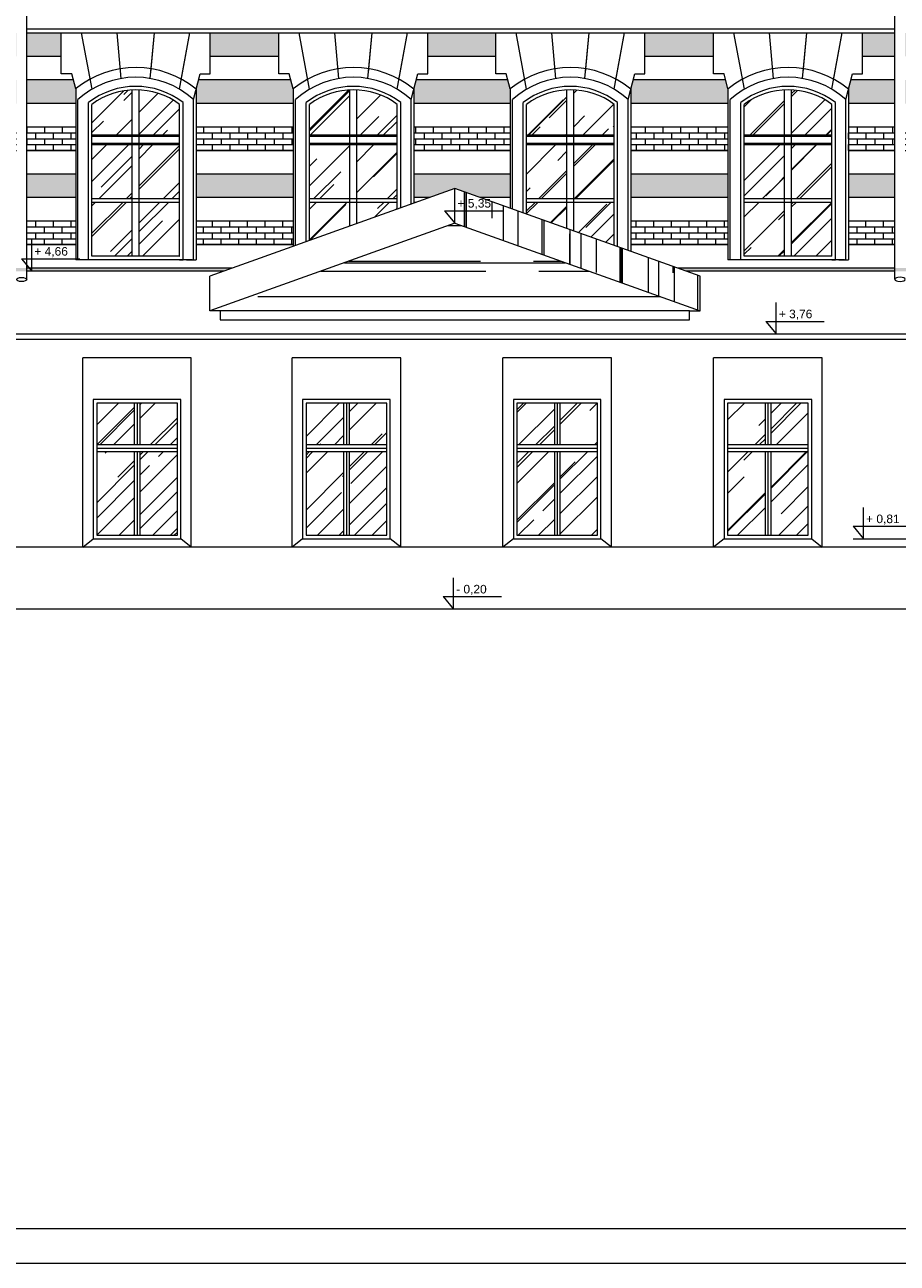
# Model space of a CAD drawing. Header units: millimetres. Extents: x -5254 to 173417, y -28809 to -6400.
# Tile 148 of 256: x 119947 to 121202, y -20844 to -19064. Entities that reach past the tile are written whole.
import ezdxf

# ---------------------------------------------------------------- set-up
doc = ezdxf.new("R2010")
doc.units = ezdxf.units.MM
for name, color, linetype, lineweight in [('me_cegła', 7, 'Continuous', 5), ('me_cienka', 7, 'Continuous', 15), ('me_cienkie', 7, 'Continuous', 9), ('me_drewno', 7, 'Continuous', 15), ('me_koty', 7, 'Continuous', 13), ('me_szyby', 7, 'Continuous', 13), ('me_tabela', 7, 'Continuous', 20), ('me_ściany', 7, 'Continuous', 20)]:
    doc.layers.add(name, color=color, linetype=linetype, lineweight=lineweight)
doc.styles.add('TABELKA', font='arial.ttf')

# ---------------------------------------------------------------- blocks, each defined once
blk = doc.blocks.new('KOTA')
at = {"color": 0}
for p, q in [((0, 0), (0, 50)), ((-16.6, 20), (76.8, 20)), ((-16.6, 20), (0, 0))]:
    blk.add_line(p, q, dxfattribs=at)
at = {"color": 0, "style": 'TABELKA', "flags": 4}
blk.add_attdef('POZIOM', (1.4, 25), '', height=13.7, rotation=360, dxfattribs=at)

msp = doc.modelspace()

# ---------------------------------------------------------------- hatches: boundary and pattern name
at = {"layer": 'me_cegła'}
h = msp.add_hatch(dxfattribs=at)
h.set_pattern_fill('AR-BRSTD', color=256, scale=0.125)
h.set_pattern_definition([(0, (122382.232, -19109.76), (0, 8.467725), []), (90, (122382.232, -19109.76), (-12.7, 8.467725), [8.467725, -8.467725])])
h.paths.add_polyline_path([(122484.2, -19076.96), (122382.23, -19076.88), (122382.23, -19109.76), (122484.2, -19109.76)])
h.paths.add_polyline_path([(122168.11, -19076.71), (121991.23, -19076.57), (121991.23, -19109.76), (122168.11, -19109.76)])
h.paths.add_polyline_path([(121777.11, -19076.4), (121601.23, -19076.26), (121601.23, -19109.76), (121777.11, -19109.76)])
h.paths.add_polyline_path([(121387.11, -19076.1), (121215.2, -19075.96), (121215.2, -19109.76), (121387.11, -19109.76)])
h.paths.add_polyline_path([(120937.61, -19075.96), (120838.73, -19075.96), (120838.73, -19109.76), (120937.61, -19109.76)])
h.paths.add_polyline_path([(120624.61, -19075.96), (120526.73, -19075.96), (120526.73, -19109.76), (120624.61, -19109.76)])
h.paths.add_polyline_path([(120312.61, -19075.96), (120213.78, -19075.96), (120213.78, -19109.76), (120312.61, -19109.76)])
h.paths.add_polyline_path([(119935.2, -19109.76), (119935.2, -19075.96), (119933.2, -19075.96), (119933.2, -19109.76)])
h.paths.add_polyline_path([(119950.2, -19075.96), (119950.2, -19109.76), (119999.66, -19109.76), (119999.66, -19075.96)])
h.paths.add_polyline_path([(121213.2, -19075.96), (121213.2, -19109.76), (121215.2, -19109.76), (121215.2, -19075.96)])
h.paths.add_polyline_path([(121198.2, -19109.76), (121198.2, -19075.96), (121151.73, -19075.96), (121151.73, -19109.76)])
h = msp.add_hatch(dxfattribs=at)
h.set_pattern_fill('AR-BRSTD', color=256, scale=0.125)
h.set_pattern_definition([(0, (118702.196, -19177.36), (0, 8.467725), []), (90, (118702.196, -19177.36), (-12.7, 8.467725), [8.467725, -8.467725])])
h.paths.add_polyline_path([(118814.2, -19177.36), (118814.2, -19143.56), (118702.2, -19143.56), (118702.2, -19153.51), (118758.2, -19153.51), (118758.2, -19156.51), (118702.2, -19156.51), (118702.2, -19177.36)])
h.paths.add_polyline_path([(118959.89, -19177.36), (118959.89, -19152.21), (118957.57, -19143.56), (118829.2, -19143.56), (118829.2, -19177.36)])
h.paths.add_polyline_path([(119193.3, -19177.36), (119193.3, -19143.56), (119135.68, -19143.56), (119133.23, -19152.71), (119133.23, -19177.36)])
h.paths.add_polyline_path([(119228.3, -19177.36), (119264.91, -19177.36), (119264.91, -19152.21), (119262.59, -19143.56), (119228.3, -19143.56)])
h.paths.add_polyline_path([(119572.89, -19177.36), (119572.89, -19152.21), (119570.57, -19143.56), (119440.7, -19143.56), (119438.25, -19152.71), (119438.25, -19177.36)])
h.paths.add_polyline_path([(119748.68, -19143.56), (119746.23, -19152.71), (119746.23, -19177.36), (119933.2, -19177.36), (119933.2, -19143.56)])
h.paths.add_polyline_path([(120197.26, -19143.56), (120193.74, -19156.71), (120193.74, -19177.36), (120333.35, -19177.36), (120333.35, -19156.21), (120329.96, -19143.56)])
h.paths.add_polyline_path([(120510.22, -19143.56), (120506.69, -19156.71), (120506.69, -19177.36), (120645.35, -19177.36), (120645.35, -19156.21), (120641.96, -19143.56)])
h.paths.add_polyline_path([(120822.22, -19143.56), (120818.69, -19156.71), (120818.69, -19177.36), (120958.35, -19177.36), (120958.35, -19156.21), (120954.96, -19143.56)])
h.paths.add_polyline_path([(121407.85, -19177.36), (121407.85, -19162.21), (121402.85, -19143.56), (121215.2, -19143.56), (121215.2, -19177.36)])
h.paths.add_polyline_path([(121797.85, -19177.36), (121797.85, -19160.21), (121793.39, -19143.56), (121586.32, -19143.56), (121581.19, -19162.71), (121581.19, -19177.36)])
h.paths.add_polyline_path([(122188.85, -19177.36), (122188.85, -19160.21), (122184.39, -19143.56), (121975.79, -19143.56), (121971.19, -19160.71), (121971.19, -19177.36)])
h.paths.add_polyline_path([(122484.2, -19177.36), (122484.2, -19143.56), (122366.79, -19143.56), (122362.19, -19160.71), (122362.19, -19177.36)])
h.paths.add_polyline_path([(119935.2, -19177.36), (119935.2, -19143.56), (119933.2, -19143.56), (119933.2, -19177.36)])
h.paths.add_polyline_path([(119950.2, -19143.56), (119950.2, -19177.36), (120020.4, -19177.36), (120020.4, -19156.21), (120017, -19143.56)])
h.paths.add_polyline_path([(121213.2, -19143.56), (121213.2, -19177.36), (121215.2, -19177.36), (121215.2, -19143.56)])
h.paths.add_polyline_path([(121198.2, -19177.36), (121198.2, -19143.56), (121135.22, -19143.56), (121131.69, -19156.71), (121131.69, -19177.36)])
h = msp.add_hatch(dxfattribs=at)
h.set_pattern_fill('AR-BRSTD', color=256, scale=0.125)
h.set_pattern_definition([(0, (121131.694, -19244.96), (0, 8.467725), []), (90, (121131.694, -19244.96), (-12.7, 8.46772), [8.46772, -8.46772])])
h.paths.add_polyline_path([(120818.69, -19211.16), (120818.69, -19244.96), (120958.35, -19244.96), (120958.35, -19211.16)])
h.paths.add_polyline_path([(120506.69, -19211.16), (120506.69, -19244.96), (120645.35, -19244.96), (120645.35, -19211.16)])
h.paths.add_polyline_path([(120333.35, -19244.96), (120333.35, -19211.16), (120193.74, -19211.16), (120193.74, -19244.96)])
h.paths.add_polyline_path([(119935.2, -19244.96), (119935.2, -19211.16), (119933.2, -19211.16), (119933.2, -19244.96)])
h.paths.add_polyline_path([(119950.2, -19211.16), (119950.2, -19244.96), (120020.4, -19244.96), (120020.4, -19211.16)])
h.paths.add_polyline_path([(121213.2, -19211.16), (121213.2, -19244.96), (121215.2, -19244.96), (121215.2, -19211.16)])
h.paths.add_polyline_path([(121198.2, -19244.96), (121198.2, -19211.16), (121131.69, -19211.16), (121131.69, -19244.96)])
h = msp.add_hatch(dxfattribs=at)
h.set_pattern_fill('AR-BRSTD', color=256, scale=0.125)
h.set_pattern_definition([(0, (121215.196, -19312.56), (0, 8.467725), []), (90, (121215.196, -19312.56), (-12.7, 8.467725), [8.467725, -8.467725])])
h.paths.add_polyline_path([(121407.85, -19312.56), (121407.85, -19278.76), (121215.2, -19278.76), (121215.2, -19312.56)])
h.paths.add_polyline_path([(121581.19, -19278.76), (121581.19, -19312.56), (121797.85, -19312.56), (121797.85, -19278.76)])
h.paths.add_polyline_path([(122188.85, -19312.56), (122188.85, -19278.76), (121971.19, -19278.76), (121971.19, -19312.56)])
h.paths.add_polyline_path([(122484.2, -19312.56), (122484.2, -19278.76), (122362.19, -19278.76), (122362.19, -19312.56)])
h.paths.add_polyline_path([(121131.69, -19278.76), (121131.69, -19312.56), (121198.2, -19312.56), (121198.2, -19278.76)])
h.paths.add_polyline_path([(120958.35, -19312.56), (120958.35, -19278.76), (120818.69, -19278.76), (120818.69, -19312.56)])
h.paths.add_polyline_path([(120506.69, -19278.76), (120506.69, -19312.56), (120529.05, -19312.56), (120565.7, -19299.46), (120602.35, -19312.56), (120645.35, -19312.56), (120645.35, -19278.76)])
h.paths.add_polyline_path([(120333.35, -19312.56), (120333.35, -19278.76), (120193.74, -19278.76), (120193.74, -19312.56)])
h.paths.add_polyline_path([(120020.4, -19312.56), (120020.4, -19278.76), (119950.2, -19278.76), (119950.2, -19312.56)])
h.paths.add_polyline_path([(119933.2, -19312.56), (119933.2, -19278.76), (119746.23, -19278.76), (119746.23, -19312.56)])
h.paths.add_polyline_path([(119438.25, -19278.76), (119438.25, -19312.56), (119572.89, -19312.56), (119572.89, -19278.76)])
h.paths.add_polyline_path([(119264.91, -19312.56), (119264.91, -19278.76), (119228.3, -19278.76), (119228.3, -19312.56)])
h.paths.add_polyline_path([(119133.23, -19278.76), (119133.23, -19312.56), (119193.3, -19312.56), (119193.3, -19278.76)])
h.paths.add_polyline_path([(118959.89, -19312.56), (118959.89, -19278.76), (118829.2, -19278.76), (118829.2, -19312.56)])
h = msp.add_hatch(dxfattribs=at)
h.set_pattern_fill('AR-BRSTD', color=256, scale=0.125)
h.set_pattern_definition([(0, (119950.196, -19380.16), (0, 8.467725), []), (90, (119950.196, -19380.16), (-12.7, 8.46772), [8.46772, -8.46772])])
h.paths.add_polyline_path([(119950.2, -19346.36), (119950.2, -19380.16), (120020.4, -19380.16), (120020.4, -19346.36)])
h.paths.add_polyline_path([(120333.35, -19380.16), (120333.35, -19346.36), (120193.74, -19346.36), (120193.74, -19380.16)])
h.paths.add_polyline_path([(120958.35, -19380.16), (120958.35, -19346.36), (120818.69, -19346.36), (120818.69, -19380.16)])
h.paths.add_polyline_path([(121198.2, -19380.16), (121198.2, -19346.36), (121131.69, -19346.36), (121131.69, -19380.16)])
h = msp.add_hatch(dxfattribs=at)
h.set_pattern_fill('AR-BRSTD', color=256, scale=0.125)
h.set_pattern_definition([(0, (124207.696, -19447.76), (0, 8.467725), []), (90, (124207.696, -19447.76), (-12.7, 8.467725), [8.467725, -8.467725])])
h.paths.add_polyline_path([(124942.2, -19447.76), (124942.2, -19413.96), (124207.7, -19413.96), (124207.7, -19447.76)])
h.paths.add_polyline_path([(124181.7, -19447.76), (124196.7, -19447.76), (124196.7, -19413.96), (124181.7, -19413.96)])
h.paths.add_polyline_path([(122484.2, -19447.76), (122484.2, -19413.96), (121215.2, -19413.96), (121215.2, -19447.76)])
h.paths.add_polyline_path([(121215.2, -19418.46), (121215.2, -19413.96), (120886.02, -19413.96), (120898.61, -19418.46)])
h.paths.add_polyline_path([(120232.78, -19418.46), (120245.37, -19413.96), (119933.2, -19413.96), (119933.2, -19418.46)])
h.paths.add_polyline_path([(119933.2, -19450.96), (119933.2, -19413.96), (119228.3, -19413.96), (119228.3, -19450.96)])
h.paths.add_polyline_path([(119193.3, -19450.96), (119193.3, -19413.96), (118829.2, -19413.96), (118829.2, -19450.96)])
h.paths.add_polyline_path([(118814.2, -19450.96), (118814.2, -19413.96), (118702.2, -19413.96), (118702.2, -19447.96), (118758.2, -19447.96), (118758.2, -19450.96)])
at = {"layer": 'me_szyby'}
h = msp.add_hatch(dxfattribs=at)
h.set_pattern_fill('AR-RROOF', color=256, scale=2.2, angle=45)
h.set_pattern_definition([(45, (107737.9, -29777.74), (47.41575, 126.442), [838.2, -111.76, 279.4, -55.88]), (45, (107770.7, -29705.43), (-92.0656, 13.03933), [167.64, -18.4404, 335.28, -41.91]), (45, (107724.07, -29724.396), (178.994465, 231.942055), [447.04, -78.232, 223.52, -55.88])])
h.paths.add_polyline_path([(120111.74, -19270.25), (120111.74, -19236.96), (120169.74, -19236.96), (120169.74, -19314.46), (120111.74, -19314.46)])
h.paths.add_polyline_path([(120169.74, -19178.59), (120169.74, -19222.96), (120111.74, -19222.96), (120111.74, -19157.82, -0.1493035)])
h.paths.add_polyline_path([(120101.74, -19222.96), (120043.74, -19222.96), (120043.74, -19178.59, -0.1493035), (120101.74, -19157.82)])
h.paths.add_polyline_path([(120043.74, -19314.46), (120043.74, -19236.96), (120101.74, -19236.96), (120101.74, -19270.25), (120101.74, -19314.46)])
h.paths.add_polyline_path([(120043.74, -19319.46), (120101.74, -19319.46), (120101.74, -19345.54), (120101.74, -19396.96), (120043.74, -19396.96)])
h.paths.add_polyline_path([(120169.74, -19396.96), (120111.74, -19396.96), (120111.74, -19345.54), (120111.74, -19319.46), (120111.74, -19319.46), (120169.74, -19319.46)])
h = msp.add_hatch(dxfattribs=at)
h.set_pattern_fill('AR-RROOF', color=256, scale=2.2, angle=45)
h.set_pattern_definition([(45, (107424.947, -29777.74), (47.41575, 126.442), [838.2, -111.76, 279.4, -55.88]), (45, (107457.74, -29705.43), (-92.0656, 13.03933), [167.64, -18.4404, 335.28, -41.91]), (45, (107411.117, -29724.396), (178.994465, 231.942055), [447.04, -78.232, 223.52, -55.88])])
h.paths.add_polyline_path([(120424.7, -19270.25), (120424.7, -19236.96), (120482.7, -19236.96), (120482.7, -19314.46), (120424.7, -19314.46)])
h.paths.add_polyline_path([(120424.7, -19157.82, -0.1493035), (120482.7, -19178.59), (120482.7, -19222.96), (120424.7, -19222.96)])
h.paths.add_polyline_path([(120356.7, -19178.59, -0.1493035), (120414.7, -19157.82), (120414.7, -19222.96), (120356.7, -19222.96)])
h.paths.add_polyline_path([(120356.7, -19236.96), (120414.7, -19236.96), (120414.7, -19270.25), (120414.7, -19314.46), (120356.7, -19314.46)])
h.paths.add_polyline_path([(120482.7, -19329.13), (120424.7, -19349.86), (120424.7, -19319.46), (120424.7, -19319.46), (120482.7, -19319.46)])
h.paths.add_polyline_path([(120414.7, -19353.43), (120356.7, -19374.17), (120356.7, -19319.46), (120414.7, -19319.46)])
h = msp.add_hatch(dxfattribs=at)
h.set_pattern_fill('AR-RROOF', color=256, scale=2.2, angle=45)
h.set_pattern_definition([(45, (107112.947, -29777.74), (47.41575, 126.442), [838.2, -111.76, 279.4, -55.88]), (45, (107145.74, -29705.43), (-92.0656, 13.03933), [167.64, -18.4404, 335.28, -41.91]), (45, (107099.117, -29724.396), (178.994465, 231.942055), [447.04, -78.232, 223.52, -55.88])])
h.paths.add_polyline_path([(120736.7, -19270.25), (120736.7, -19236.96), (120794.7, -19236.96), (120794.7, -19314.46), (120736.7, -19314.46)])
h.paths.add_polyline_path([(120736.7, -19157.82, -0.1493035), (120794.7, -19178.59), (120794.7, -19222.96), (120736.7, -19222.96)])
h.paths.add_polyline_path([(120668.7, -19178.59, -0.1493035), (120726.7, -19157.82), (120726.7, -19222.96), (120668.7, -19222.96)])
h.paths.add_polyline_path([(120668.7, -19236.96), (120726.7, -19236.96), (120726.7, -19270.25), (120726.7, -19314.46), (120668.7, -19314.46)])
h.paths.add_polyline_path([(120726.7, -19357.01), (120668.7, -19336.28), (120668.7, -19319.46), (120726.7, -19319.46)])
h.paths.add_polyline_path([(120794.7, -19381.32), (120736.7, -19360.58), (120736.7, -19319.46), (120736.7, -19319.46), (120794.7, -19319.46)])
h = msp.add_hatch(dxfattribs=at)
h.set_pattern_fill('AR-RROOF', color=256, scale=2.2, angle=45)
h.set_pattern_definition([(45, (106799.947, -29777.74), (47.41575, 126.442), [838.2, -111.76, 279.4, -55.88]), (45, (106832.74, -29705.43), (-92.0656, 13.03933), [167.64, -18.4404, 335.28, -41.91]), (45, (106786.117, -29724.396), (178.994465, 231.942055), [447.04, -78.232, 223.52, -55.88])])
h.paths.add_polyline_path([(121049.7, -19270.25), (121049.7, -19236.96), (121107.7, -19236.96), (121107.7, -19314.46), (121049.7, -19314.46)])
h.paths.add_polyline_path([(121107.7, -19178.59), (121107.7, -19222.96), (121049.7, -19222.96), (121049.7, -19157.82, -0.1493035)])
h.paths.add_polyline_path([(121039.7, -19222.96), (120981.7, -19222.96), (120981.7, -19178.59, -0.1493035), (121039.7, -19157.82)])
h.paths.add_polyline_path([(120981.7, -19314.46), (120981.7, -19236.96), (121039.7, -19236.96), (121039.7, -19270.25), (121039.7, -19314.46)])
h.paths.add_polyline_path([(120981.7, -19319.46), (121039.7, -19319.46), (121039.7, -19345.54), (121039.7, -19396.96), (120981.7, -19396.96)])
h.paths.add_polyline_path([(121107.7, -19396.96), (121049.7, -19396.96), (121049.7, -19345.54), (121049.7, -19319.46), (121049.7, -19319.46), (121107.7, -19319.46)])
h = msp.add_hatch(dxfattribs=at)
h.set_pattern_fill('AR-RROOF', color=256, scale=2.2, angle=90)
h.set_pattern_definition([(90, (103144.947, -31160.714), (-55.88, 122.936), [838.2, -111.76, 279.4, -55.88]), (90, (103117.01, -31086.39), (-74.3204, -55.88), [167.64, -18.4404, 335.28, -41.91]), (90, (103097.45, -31132.774), (-37.4396, 290.576), [447.04, -78.232, 223.52, -55.88])])
h.paths.add_polyline_path([(120565.7, -19349.46), (120550.79, -19331.46), (120565.7, -19331.46)], flags=17)
h.paths.add_polyline_path([(120565.7, -19299.46), (120565.7, -19349.46), (120918.2, -19475.46), (120918.2, -19425.46)])
h = msp.add_hatch(dxfattribs=at)
h.set_pattern_fill('AR-RROOF', color=256, scale=3)
h.set_pattern_definition([(0, (103144.95, -29781.74), (167.64, 76.2), [1143, -152.4, 381, -76.2]), (0, (103246.29, -29743.64), (-76.2, 101.346), [228.6, -25.146, 457.2, -57.15]), (0, (103183.047, -29716.97), (396.24, 51.054), [609.6, -106.68, 304.8, -76.2])])
h.paths.add_polyline_path([(120903.2, -19475.46), (120918.2, -19475.46), (120565.7, -19349.46), (120213.2, -19475.46), (120228.2, -19475.46)])
h = msp.add_hatch(dxfattribs=at)
h.set_pattern_fill('AR-RROOF', color=256, scale=2.2, angle=45)
h.set_pattern_definition([(45, (103144.947, -29781.74), (47.41575, 126.442), [838.2, -111.76, 279.4, -55.88]), (45, (103177.74, -29709.43), (-92.06559, 13.03933), [167.64, -18.4404, 335.28, -41.91]), (45, (103131.117, -29728.396), (178.994465, 231.942055), [447.04, -78.232, 223.52, -55.88])])
h.paths.add_polyline_path([(121019.7, -19797.96), (121073.7, -19797.96), (121073.7, -19677.96), (121019.7, -19677.96)])
h.paths.add_polyline_path([(120957.7, -19677.96), (120957.7, -19797.96), (121011.7, -19797.96), (121011.7, -19677.96)])
h.paths.add_polyline_path([(121019.7, -19667.96), (121073.7, -19667.96), (121073.7, -19607.96), (121019.7, -19607.96)])
h.paths.add_polyline_path([(120957.7, -19667.96), (121011.7, -19667.96), (121011.7, -19607.96), (120957.7, -19607.96)])
h.paths.add_polyline_path([(120770.7, -19607.96), (120716.7, -19607.96), (120716.7, -19667.96), (120770.7, -19667.96)])
h.paths.add_polyline_path([(120708.7, -19607.96), (120654.7, -19607.96), (120654.7, -19667.96), (120708.7, -19667.96)])
h.paths.add_polyline_path([(120770.7, -19677.96), (120716.7, -19677.96), (120716.7, -19797.96), (120770.7, -19797.96)])
h.paths.add_polyline_path([(120708.7, -19677.96), (120654.7, -19677.96), (120654.7, -19797.96), (120708.7, -19797.96)])
h.paths.add_polyline_path([(120413.7, -19797.96), (120467.7, -19797.96), (120467.7, -19677.96), (120413.7, -19677.96)])
h.paths.add_polyline_path([(120413.7, -19667.96), (120467.7, -19667.96), (120467.7, -19607.96), (120413.7, -19607.96)])
h.paths.add_polyline_path([(120351.7, -19667.96), (120405.7, -19667.96), (120405.7, -19607.96), (120351.7, -19607.96)])
h.paths.add_polyline_path([(120351.7, -19797.96), (120405.7, -19797.96), (120405.7, -19677.96), (120351.7, -19677.96)])
h.paths.add_polyline_path([(120166.7, -19607.96), (120112.7, -19607.96), (120112.7, -19667.96), (120166.7, -19667.96)])
h.paths.add_polyline_path([(120104.7, -19607.96), (120050.7, -19607.96), (120050.7, -19667.96), (120104.7, -19667.96)])
h.paths.add_polyline_path([(120112.7, -19797.96), (120166.7, -19797.96), (120166.7, -19677.96), (120112.7, -19677.96)])
h.paths.add_polyline_path([(120050.7, -19797.96), (120104.7, -19797.96), (120104.7, -19677.96), (120050.7, -19677.96)])
h.paths.add_polyline_path([(119366.3, -19671.25), (119414.3, -19671.25), (119414.3, -19615.96, 0.1713719), (119366.3, -19595.48)])
h.paths.add_polyline_path([(119308.3, -19671.25), (119356.3, -19671.25), (119356.3, -19595.48, 0.1713719), (119308.3, -19615.96)])
h.paths.add_polyline_path([(119308.3, -19739.52), (119356.3, -19739.52), (119356.3, -19685.25), (119308.3, -19685.25)])
h.paths.add_polyline_path([(119366.3, -19739.52), (119414.3, -19739.52), (119414.3, -19685.25), (119366.3, -19685.25)])
h.paths.add_polyline_path([(119366.3, -19809.96), (119414.3, -19809.96), (119414.3, -19744.52), (119366.3, -19744.52), (119366.3, -19758.54)])
h.paths.add_polyline_path([(119356.3, -19758.54), (119356.3, -19744.52), (119308.3, -19744.52), (119308.3, -19809.96), (119356.3, -19809.96)])

# ---------------------------------------------------------------- linework, layer by layer
at = {"layer": 'me_cienka'}
for p, q in [((119950.2, -19430.29), (119950.2, -18159.96)), ((121198.2, -19430), (121198.2, -18159.96)), ((119869.7, -19508.46), (121281.7, -19508.46)), ((119869.7, -19515.96), (121261.7, -19515.96))]:
    msp.add_line(p, q, dxfattribs=at)
msp.add_ellipse((119942.7, -19430.29), major_axis=(7.5, 0), ratio=0.4, dxfattribs=at)
at = {"layer": 'me_cienka', "extrusion": (0, 0, -1)}
msp.add_ellipse((121205.7, -19430), major_axis=(-7.5, 0), ratio=0.4, dxfattribs=at)
at = {"layer": 'me_cienkie'}
for p, q in [((119999.66, -19109.76), (119950.2, -19109.76)), ((120312.61, -19109.76), (120213.78, -19109.76)), ((120624.61, -19109.76), (120526.73, -19109.76)), ((120937.61, -19109.76), (120838.73, -19109.76)), ((121198.2, -19109.76), (121151.73, -19109.76)), ((120017, -19143.56), (119950.2, -19143.56)), ((120329.96, -19143.56), (120197.26, -19143.56)), ((120641.96, -19143.56), (120510.22, -19143.56)), ((120954.96, -19143.56), (120822.22, -19143.56)), ((121198.2, -19143.56), (121135.22, -19143.56)), ((120020.4, -19156.21), (120020.4, -19401.96)), ((120193.74, -19156.71), (120193.74, -19401.96)), ((120333.35, -19156.21), (120333.35, -19382.51)), ((120506.69, -19156.71), (120506.69, -19320.55)), ((120645.35, -19156.21), (120645.35, -19327.93)), ((120818.69, -19156.71), (120818.69, -19389.89)), ((120958.35, -19156.21), (120958.35, -19401.96)), ((121131.69, -19156.71), (121131.69, -19401.96)), ((120020.4, -19177.36), (119950.2, -19177.36)), ((120333.35, -19177.36), (120193.74, -19177.36)), ((120645.35, -19177.36), (120506.69, -19177.36)), ((120958.35, -19177.36), (120818.69, -19177.36)), ((121198.2, -19177.36), (121131.69, -19177.36)), ((120020.4, -19211.16), (119950.2, -19211.16)), ((120333.35, -19211.16), (120193.74, -19211.16)), ((120645.35, -19211.16), (120506.69, -19211.16)), ((120958.35, -19211.16), (120818.69, -19211.16)), ((121198.2, -19211.16), (121131.69, -19211.16)), ((120020.4, -19244.96), (119950.2, -19244.96)), ((120333.35, -19244.96), (120193.74, -19244.96)), ((120645.35, -19244.96), (120506.69, -19244.96)), ((120958.35, -19244.96), (120818.69, -19244.96)), ((121198.2, -19244.96), (121131.69, -19244.96)), ((120020.4, -19278.76), (119950.2, -19278.76)), ((120333.35, -19278.76), (120193.74, -19278.76)), ((120645.35, -19278.76), (120506.69, -19278.76)), ((120958.35, -19278.76), (120818.69, -19278.76)), ((121198.2, -19278.76), (121131.69, -19278.76)), ((120565.7, -19299.46), (120213.2, -19425.46)), ((120565.7, -19349.46), (120565.7, -19299.46)), ((120918.2, -19425.46), (120565.7, -19299.46)), ((120020.4, -19312.56), (119950.2, -19312.56)), ((120333.35, -19312.56), (120193.74, -19312.56)), ((120529.05, -19312.56), (120506.69, -19312.56)), ((120509.46, -19319.56), (120506.69, -19319.56)), ((120645.35, -19312.56), (120602.35, -19312.56)), ((120958.35, -19312.56), (120818.69, -19312.56)), ((121198.2, -19312.56), (121131.69, -19312.56)), ((120020.4, -19346.36), (119950.2, -19346.36)), ((120333.35, -19346.36), (120193.74, -19346.36)), ((120958.35, -19346.36), (120818.69, -19346.36)), ((121198.2, -19346.36), (121131.69, -19346.36)), ((120565.7, -19349.46), (120213.2, -19475.46)), ((120565.7, -19349.46), (120918.2, -19475.46)), ((120020.4, -19380.16), (119950.2, -19380.16)), ((120333.35, -19380.16), (120193.74, -19380.16)), ((120958.35, -19380.16), (120818.69, -19380.16)), ((121198.2, -19380.16), (121131.69, -19380.16)), ((120245.37, -19413.96), (119950.2, -19413.96)), ((120187.74, -19401.96), (120025.74, -19401.96)), ((120179.72, -19401.96), (120033.81, -19401.96)), ((120175.74, -19401.96), (120037.74, -19401.96)), ((120174.74, -19401.96), (120038.74, -19401.96)), ((121198.2, -19413.96), (120886.02, -19413.96)), ((121125.7, -19401.96), (120963.7, -19401.96)), ((121117.67, -19401.96), (120971.77, -19401.96)), ((121113.7, -19401.96), (120975.7, -19401.96)), ((121112.7, -19401.96), (120976.7, -19401.96)), ((120213.2, -19475.46), (120213.2, -19425.46)), ((120918.2, -19475.46), (120918.2, -19425.46)), ((120228.2, -19475.46), (120213.2, -19475.46)), ((120903.2, -19475.46), (120228.2, -19475.46)), ((120228.2, -19475.46), (120228.2, -19488.46)), ((120228.2, -19488.46), (120903.2, -19488.46)), ((120903.2, -19488.46), (120903.2, -19475.46)), ((120903.2, -19475.46), (120918.2, -19475.46)), ((120186.7, -19542.96), (120030.7, -19542.96)), ((120030.7, -19814.96), (120030.7, -19542.96)), ((120186.7, -19814.96), (120186.7, -19542.96)), ((120487.7, -19542.96), (120331.7, -19542.96)), ((120331.7, -19814.96), (120331.7, -19542.96)), ((120487.7, -19814.96), (120487.7, -19542.96)), ((120790.7, -19542.96), (120634.7, -19542.96)), ((120634.7, -19814.96), (120634.7, -19542.96)), ((120790.7, -19814.96), (120790.7, -19542.96)), ((121093.7, -19542.96), (120937.7, -19542.96)), ((120937.7, -19814.96), (120937.7, -19542.96)), ((121093.7, -19814.96), (121093.7, -19542.96)), ((120030.7, -19814.96), (120045.7, -19802.96)), ((120186.7, -19814.96), (120171.7, -19802.96)), ((120346.7, -19802.96), (120331.7, -19814.96)), ((120487.7, -19814.96), (120472.7, -19802.96)), ((120649.7, -19802.96), (120634.7, -19814.96)), ((120790.7, -19814.96), (120775.7, -19802.96)), ((120952.7, -19802.96), (120937.7, -19814.96)), ((121078.7, -19802.96), (121093.7, -19814.96)), ((121138.27, -19802.96), (121222.28, -19802.96)), ((121261.7, -19814.96), (119865.7, -19814.96))]:
    msp.add_line(p, q, dxfattribs=at)
for points in [[(119999.66, -19134.81), (119999.66, -19075.96)], [(120043.89, -19156.9), (120028.84, -19075.96)], [(120085.72, -19141.51), (120079.87, -19075.96)], [(120127.72, -19141.49), (120133.57, -19075.96)], [(120128.5, -19132.7), (120133.57, -19075.96)], [(120169.55, -19156.86), (120184.6, -19075.96)], [(120172.07, -19143.33), (120184.6, -19075.96)], [(120213.78, -19134.81), (120213.78, -19075.96)], [(120312.61, -19134.81), (120312.61, -19075.96)], [(120356.85, -19156.9), (120341.79, -19075.96)], [(120398.68, -19141.51), (120392.83, -19075.96)], [(120440.67, -19141.49), (120446.52, -19075.96)], [(120441.46, -19132.7), (120446.52, -19075.96)], [(120482.51, -19156.86), (120497.55, -19075.96)], [(120485.02, -19143.33), (120497.55, -19075.96)], [(120526.73, -19134.81), (120526.73, -19075.96)], [(120624.61, -19134.81), (120624.61, -19075.96)], [(120668.85, -19156.9), (120653.79, -19075.96)], [(120710.68, -19141.51), (120704.83, -19075.96)], [(120752.67, -19141.49), (120758.52, -19075.96)], [(120753.46, -19132.7), (120758.52, -19075.96)], [(120794.51, -19156.86), (120809.55, -19075.96)], [(120797.02, -19143.33), (120809.55, -19075.96)], [(120838.73, -19134.81), (120838.73, -19075.96)], [(120937.61, -19134.81), (120937.61, -19075.96)], [(120981.85, -19156.9), (120966.79, -19075.96)], [(121023.68, -19141.51), (121017.83, -19075.96)], [(121065.67, -19141.49), (121071.52, -19075.96)], [(121066.46, -19132.7), (121071.52, -19075.96)], [(121107.51, -19156.86), (121122.55, -19075.96)], [(121110.02, -19143.33), (121122.55, -19075.96)], [(121151.73, -19134.81), (121151.73, -19075.96)], [(120014.66, -19134.81), (119999.66, -19134.81)], [(120020.4, -19156.21), (120014.66, -19134.81)], [(120020.4, -19156.21), (120014.66, -19134.81)], [(120189.72, -19171.71), (120199.61, -19134.81)], [(120199.61, -19134.81), (120213.78, -19134.81)], [(120327.61, -19134.81), (120312.61, -19134.81)], [(120333.35, -19156.21), (120327.61, -19134.81)], [(120333.35, -19156.21), (120327.61, -19134.81)], [(120502.67, -19171.71), (120512.56, -19134.81)], [(120512.56, -19134.81), (120526.73, -19134.81)], [(120639.61, -19134.81), (120624.61, -19134.81)], [(120645.35, -19156.21), (120639.61, -19134.81)], [(120645.35, -19156.21), (120639.61, -19134.81)], [(120814.67, -19171.71), (120824.56, -19134.81)], [(120824.56, -19134.81), (120838.73, -19134.81)], [(120952.61, -19134.81), (120937.61, -19134.81)], [(120958.35, -19156.21), (120952.61, -19134.81)], [(120958.35, -19156.21), (120952.61, -19134.81)], [(121127.67, -19171.71), (121137.56, -19134.81)], [(121137.56, -19134.81), (121151.73, -19134.81)], [(120023.72, -19396.96), (120023.72, -19171.79)], [(120189.72, -19396.96), (120189.72, -19171.71)], [(120336.67, -19381.32), (120336.67, -19171.79)], [(120502.67, -19321.99), (120502.67, -19171.71)], [(120648.67, -19329.12), (120648.67, -19171.79)], [(120814.67, -19388.46), (120814.67, -19171.71)], [(120961.67, -19396.96), (120961.67, -19171.79)], [(121127.67, -19396.96), (121127.67, -19171.71)], [(120033.81, -19401.96), (120023.72, -19401.96), (120023.72, -19396.96)], [(120179.72, -19401.96), (120189.72, -19401.96), (120189.72, -19396.96)], [(120971.77, -19401.96), (120961.67, -19401.96), (120961.67, -19396.96)], [(121117.67, -19401.96), (121127.67, -19401.96), (121127.67, -19396.96)], [(120023.72, -19401.96), (120020.4, -19401.96)], [(120189.72, -19401.96), (120193.74, -19401.96)], [(120961.67, -19401.96), (120958.35, -19401.96)], [(121127.67, -19401.96), (121131.69, -19401.96)]]:
    msp.add_lwpolyline(points, dxfattribs=at)
for centre, radius, start, end in [((120106.76, -19263.21), 137.5, 50.76242, 128.91191), ((120419.72, -19263.21), 137.5, 50.76242, 128.91191), ((120731.72, -19263.21), 137.5, 50.76242, 128.91191), ((121044.72, -19263.21), 137.5, 50.76242, 128.91191), ((120106.76, -19263.21), 123.5, 47.80264, 132.25355), ((120419.72, -19263.21), 123.5, 47.80264, 132.25355), ((120731.72, -19263.21), 123.5, 47.80264, 132.25355), ((121044.72, -19263.21), 123.5, 47.80264, 132.25355)]:
    msp.add_arc(centre, radius, start, end, dxfattribs=at)
at = {"layer": 'me_drewno'}
for p, q in [((120171.7, -19602.96), (120045.7, -19602.96)), ((120045.7, -19602.96), (120045.7, -19802.96)), ((120166.7, -19607.96), (120050.7, -19607.96)), ((120050.7, -19607.96), (120050.7, -19797.96)), ((120104.7, -19607.96), (120104.7, -19667.96)), ((120108.7, -19607.96), (120108.7, -19667.96)), ((120112.7, -19607.96), (120112.7, -19667.96)), ((120166.7, -19797.96), (120166.7, -19607.96)), ((120171.7, -19802.96), (120171.7, -19602.96)), ((120472.7, -19602.96), (120346.7, -19602.96)), ((120346.7, -19602.96), (120346.7, -19802.96)), ((120467.7, -19607.96), (120351.7, -19607.96)), ((120351.7, -19607.96), (120351.7, -19797.96)), ((120405.7, -19607.96), (120405.7, -19667.96)), ((120409.7, -19607.96), (120409.7, -19667.96)), ((120413.7, -19607.96), (120413.7, -19667.96)), ((120467.7, -19797.96), (120467.7, -19607.96)), ((120472.7, -19802.96), (120472.7, -19602.96)), ((120775.7, -19602.96), (120649.7, -19602.96)), ((120649.7, -19602.96), (120649.7, -19802.96)), ((120770.7, -19607.96), (120654.7, -19607.96)), ((120654.7, -19607.96), (120654.7, -19797.96)), ((120708.7, -19607.96), (120708.7, -19667.96)), ((120712.7, -19607.96), (120712.7, -19667.96)), ((120716.7, -19607.96), (120716.7, -19667.96)), ((120770.7, -19797.96), (120770.7, -19607.96)), ((120775.7, -19802.96), (120775.7, -19602.96)), ((121078.7, -19602.96), (120952.7, -19602.96)), ((120952.7, -19602.96), (120952.7, -19802.96)), ((121073.7, -19607.96), (120957.7, -19607.96)), ((120957.7, -19607.96), (120957.7, -19797.96)), ((121011.7, -19607.96), (121011.7, -19667.96)), ((121015.7, -19607.96), (121015.7, -19667.96)), ((121019.7, -19607.96), (121019.7, -19667.96)), ((121073.7, -19797.96), (121073.7, -19607.96)), ((121078.7, -19802.96), (121078.7, -19602.96)), ((120166.7, -19667.96), (120050.7, -19667.96)), ((120166.7, -19672.96), (120050.7, -19672.96)), ((120166.7, -19677.96), (120050.7, -19677.96)), ((120104.7, -19677.96), (120104.7, -19797.96)), ((120108.7, -19677.96), (120108.7, -19797.96)), ((120112.7, -19677.96), (120112.7, -19797.96)), ((120467.7, -19667.96), (120351.7, -19667.96)), ((120467.7, -19672.96), (120351.7, -19672.96)), ((120467.7, -19677.96), (120351.7, -19677.96)), ((120405.7, -19677.96), (120405.7, -19797.96)), ((120409.7, -19677.96), (120409.7, -19797.96)), ((120413.7, -19677.96), (120413.7, -19797.96)), ((120770.7, -19667.96), (120654.7, -19667.96)), ((120770.7, -19672.96), (120654.7, -19672.96)), ((120770.7, -19677.96), (120654.7, -19677.96)), ((120708.7, -19677.96), (120708.7, -19797.96)), ((120712.7, -19677.96), (120712.7, -19797.96)), ((120716.7, -19677.96), (120716.7, -19797.96)), ((121073.7, -19667.96), (120957.7, -19667.96)), ((121073.7, -19672.96), (120957.7, -19672.96)), ((121073.7, -19677.96), (120957.7, -19677.96)), ((121011.7, -19677.96), (121011.7, -19797.96)), ((121015.7, -19677.96), (121015.7, -19797.96)), ((121019.7, -19677.96), (121019.7, -19797.96)), ((120045.7, -19802.96), (120171.7, -19802.96)), ((120050.7, -19797.96), (120166.7, -19797.96)), ((120346.7, -19802.96), (120472.7, -19802.96)), ((120351.7, -19797.96), (120467.7, -19797.96)), ((120649.7, -19802.96), (120775.7, -19802.96)), ((120654.7, -19797.96), (120770.7, -19797.96)), ((120952.7, -19802.96), (121078.7, -19802.96)), ((120957.7, -19797.96), (121073.7, -19797.96))]:
    msp.add_line(p, q, dxfattribs=at)
for points in [[(120101.74, -19270.25), (120101.74, -19157.82)], [(120111.74, -19270.25), (120111.74, -19157.82)], [(120414.7, -19270.25), (120414.7, -19157.82)], [(120424.7, -19270.25), (120424.7, -19157.82)], [(120726.7, -19270.25), (120726.7, -19157.82)], [(120736.7, -19270.25), (120736.7, -19157.82)], [(121039.7, -19270.25), (121039.7, -19157.82)], [(121049.7, -19270.25), (121049.7, -19157.82)], [(120038.74, -19396.96), (120038.74, -19176.12)], [(120043.74, -19396.96), (120043.74, -19178.59)], [(120169.74, -19396.96), (120169.74, -19178.59)], [(120174.74, -19396.96), (120174.74, -19176.12)], [(120351.7, -19375.95), (120351.7, -19176.12)], [(120356.7, -19374.17), (120356.7, -19178.59)], [(120482.7, -19329.13), (120482.7, -19178.59)], [(120487.7, -19327.34), (120487.7, -19176.12)], [(120663.7, -19334.49), (120663.7, -19176.12)], [(120668.7, -19336.28), (120668.7, -19178.59)], [(120794.7, -19381.32), (120794.7, -19178.59)], [(120799.7, -19383.1), (120799.7, -19176.12)], [(120976.7, -19396.96), (120976.7, -19176.12)], [(120981.7, -19396.96), (120981.7, -19178.59)], [(121107.7, -19396.96), (121107.7, -19178.59)], [(121112.7, -19396.96), (121112.7, -19176.12)], [(120038.74, -19204.31), (120038.74, -19201.61)], [(120174.74, -19202.96), (120174.74, -19200.27)], [(120351.7, -19204.31), (120351.7, -19201.61)], [(120487.7, -19202.96), (120487.7, -19200.27)], [(120487.7, -19202.96), (120487.7, -19200.27)], [(120663.7, -19204.31), (120663.7, -19201.61)], [(120799.7, -19202.96), (120799.7, -19200.27)], [(120976.7, -19204.31), (120976.7, -19201.61)], [(121112.7, -19202.96), (121112.7, -19200.27)], [(120169.74, -19222.96), (120043.74, -19222.96)], [(120169.74, -19224.96), (120043.74, -19224.96)], [(120169.74, -19234.96), (120043.74, -19234.96)], [(120169.74, -19236.96), (120043.74, -19236.96)], [(120482.7, -19222.96), (120356.7, -19222.96)], [(120482.7, -19224.96), (120356.7, -19224.96)], [(120482.7, -19234.96), (120356.7, -19234.96)], [(120482.7, -19236.96), (120356.7, -19236.96)], [(120794.7, -19222.96), (120668.7, -19222.96)], [(120794.7, -19224.96), (120668.7, -19224.96)], [(120794.7, -19234.96), (120668.7, -19234.96)], [(120794.7, -19236.96), (120668.7, -19236.96)], [(121107.7, -19222.96), (120981.7, -19222.96)], [(121107.7, -19224.96), (120981.7, -19224.96)], [(121107.7, -19234.96), (120981.7, -19234.96)], [(121107.7, -19236.96), (120981.7, -19236.96)], [(120101.74, -19345.54), (120101.74, -19270.25)], [(120111.74, -19345.54), (120111.74, -19270.25)], [(120414.7, -19345.54), (120414.7, -19270.25)], [(120424.7, -19345.54), (120424.7, -19270.25)], [(120726.7, -19345.54), (120726.7, -19270.25)], [(120736.7, -19345.54), (120736.7, -19270.25)], [(121039.7, -19345.54), (121039.7, -19270.25)], [(121049.7, -19345.54), (121049.7, -19270.25)], [(120111.74, -19314.46), (120043.74, -19314.46)], [(120111.74, -19319.46), (120043.74, -19319.46)], [(120169.74, -19314.46), (120111.74, -19314.46)], [(120169.74, -19319.46), (120111.74, -19319.46)], [(120424.7, -19314.46), (120356.7, -19314.46)], [(120424.7, -19319.46), (120356.7, -19319.46)], [(120482.7, -19314.46), (120424.7, -19314.46)], [(120482.7, -19319.46), (120424.7, -19319.46)], [(120736.7, -19314.46), (120668.7, -19314.46)], [(120736.7, -19319.46), (120668.7, -19319.46)], [(120794.7, -19314.46), (120736.7, -19314.46)], [(120794.7, -19319.46), (120736.7, -19319.46)], [(121049.7, -19314.46), (120981.7, -19314.46)], [(121049.7, -19319.46), (120981.7, -19319.46)], [(121107.7, -19314.46), (121049.7, -19314.46)], [(121107.7, -19319.46), (121049.7, -19319.46)], [(120101.74, -19396.96), (120101.74, -19345.54)], [(120111.74, -19396.96), (120111.74, -19345.54)], [(120414.7, -19353.43), (120414.7, -19345.54)], [(120424.7, -19349.86), (120424.7, -19345.54)], [(120726.7, -19357.01), (120726.7, -19345.54)], [(120736.7, -19360.58), (120736.7, -19345.54)], [(121039.7, -19396.96), (121039.7, -19345.54)], [(121049.7, -19396.96), (121049.7, -19345.54)], [(120174.74, -19401.96), (120038.79, -19401.96), (120038.7, -19396.96)], [(120169.74, -19396.96), (120043.74, -19396.96)], [(120169.74, -19401.96), (120174.74, -19401.96), (120174.74, -19396.96)], [(121112.7, -19401.96), (120976.74, -19401.96), (120976.65, -19396.96)], [(121107.7, -19396.96), (120981.7, -19396.96)], [(121107.7, -19401.96), (121112.7, -19401.96), (121112.7, -19396.96)]]:
    msp.add_lwpolyline(points, dxfattribs=at)
for centre, radius, start, end in [((120106.74, -19263.16), 110.46, 52.00207, 127.99793), ((120106.74, -19263.16), 105.46, 53.31545, 126.68455), ((120419.7, -19263.16), 110.46, 52.00207, 127.99793), ((120419.7, -19263.16), 105.46, 53.31545, 126.68455), ((120731.7, -19263.16), 110.46, 52.00207, 127.99793), ((120731.7, -19263.16), 105.46, 53.31545, 126.68455), ((121044.7, -19263.16), 110.46, 52.00207, 127.99793), ((121044.7, -19263.16), 105.46, 53.31545, 126.68455)]:
    msp.add_arc(centre, radius, start, end, dxfattribs=at)
at = {"layer": 'me_tabela'}
for points in [[(118319.9, -20844.07), (125319.9, -20844.07), (125319.9, -17874.07), (118319.9, -17874.07)], [(118369.9, -20794.07), (125269.9, -20794.07), (125269.9, -17924.07), (118369.9, -17924.07)]]:
    msp.add_lwpolyline(points, close=True, dxfattribs=at)
at = {"layer": 'me_ściany'}
for p, q in [((119950.2, -19069.96), (121198.2, -19069.96)), ((119950.2, -19075.96), (121198.2, -19075.96)), ((120232.78, -19418.46), (119950.2, -19418.46)), ((121198.2, -19418.46), (120898.61, -19418.46)), ((119865.7, -19508.46), (121261.7, -19508.46)), ((121261.7, -19903.96), (119865.7, -19903.96))]:
    msp.add_line(p, q, dxfattribs=at)

# ---------------------------------------------------------------- block references
at = {"layer": 'me_koty'}
ref = msp.add_blockref('KOTA', (120565.7, -19349.46), dxfattribs=dict(at, xscale=0.8999999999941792, yscale=0.8999999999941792, zscale=0.6))
ref.add_attrib('POZIOM', '+ 5,35', (120569.43, -19326.96), dxfattribs={"layer": '0', "height": 12.303, "style": 'TABELKA', "flags": 4})
ref = msp.add_blockref('KOTA', (119957.23, -19418.46), dxfattribs=dict(at, xscale=0.8999999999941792, yscale=0.8999999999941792, zscale=0.6))
ref.add_attrib('POZIOM', '+ 4,66', (119960.97, -19395.96), dxfattribs={"layer": '0', "height": 12.303, "style": 'TABELKA', "flags": 4})
ref = msp.add_blockref('KOTA', (121027.63, -19508.46), dxfattribs=dict(at, xscale=0.8999999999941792, yscale=0.8999999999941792, zscale=0.6))
ref.add_attrib('POZIOM', '+ 3,76', (121031.37, -19485.96), dxfattribs={"layer": '0', "height": 12.303, "style": 'TABELKA', "flags": 4})
ref = msp.add_blockref('KOTA', (121153.18, -19802.96), dxfattribs=dict(at, xscale=0.8999999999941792, yscale=0.8999999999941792, zscale=0.6))
ref.add_attrib('POZIOM', '+ 0,81', (121156.91, -19780.46), dxfattribs={"layer": '0', "height": 12.303, "style": 'TABELKA', "flags": 4})
ref = msp.add_blockref('KOTA', (120563.7, -19903.96), dxfattribs=dict(at, xscale=0.8999999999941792, yscale=0.8999999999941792, zscale=0.6))
ref.add_attrib('POZIOM', '- 0,20', (120567.43, -19881.46), dxfattribs={"layer": '0', "height": 12.303, "style": 'TABELKA', "flags": 4})

doc.saveas('drawing.dxf')
